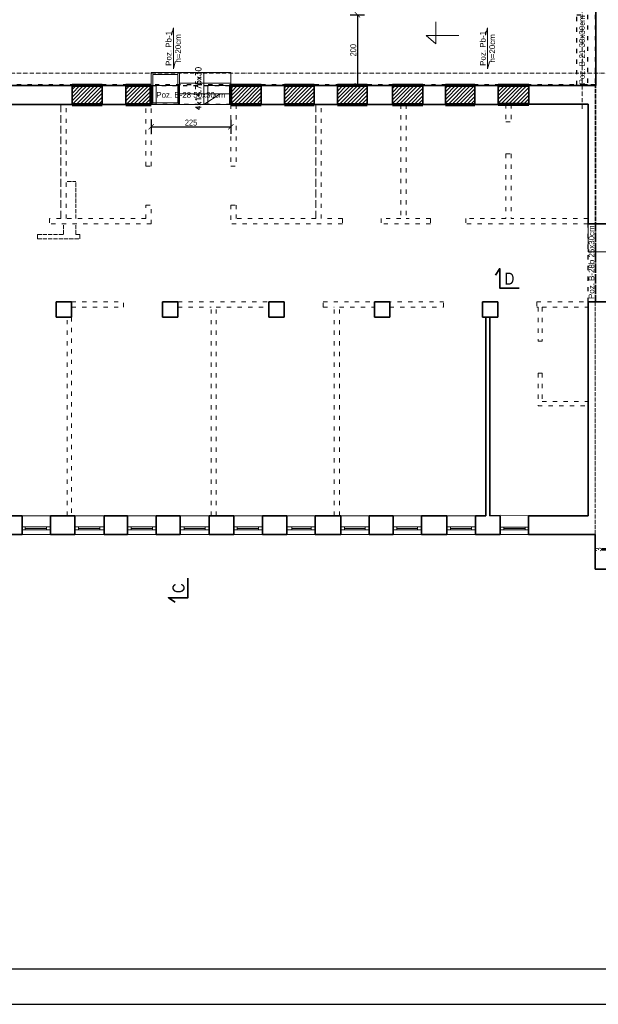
# Model space of a CAD drawing. Header units: inches. Extents: x 201967 to 338763, y -32705 to 30884.
# Tile 82 of 236: x 318047 to 319680, y -2131 to 646. Entities that reach past the tile are written whole.
import ezdxf
from ezdxf.enums import TextEntityAlignment as Align

# ---------------------------------------------------------------- set-up
doc = ezdxf.new("R2010")
doc.units = ezdxf.units.IN
doc.header["$MEASUREMENT"] = 0
for name, pattern in [('ACAD_ISO02W100', [15, 12, -3]), ('ACAD_ISO03W100', [30, 12, -18]), ('ACAD_ISO10W100', [18, 12, -3, 0, -3])]:
    doc.linetypes.add(name, pattern=pattern)
for name, color, linetype, lineweight in [('00 b ŚCIANY nowe-zamurowania', 242, 'Continuous', 70), ('00 d ŚCIANY wyburzenia', 254, 'WYBURZENIA', 9), ('01 b KONSTRUKCJA belki', 92, 'ACAD_ISO03W100', 30), ('01h1 KONSTRUKCJA pozycje stropy', 253, 'Continuous', 13), ('01h2 KONSTRUKCJA pozycje belki', 254, 'Continuous', 13), ('02 b ściany dziłowe cienkie', 6, 'ACAD_ISO03W100', 13), ('11 OSIE ściany', 2, 'ACAD_ISO10W100', 5), ('1_OpisPomieszczen', 120, 'Continuous', 9), ('90 WYMIAR', 155, 'Continuous', 9), ('91 PRZEKROJE', 7, 'Continuous', 35), ('_proj_MURY konstr', 1, 'Continuous', 20), ('_proj_SCHODY', 2, 'Continuous', 9), ('K_kreskowanie', 251, 'Continuous', 0), ('okna', 5, 'Continuous', 0)]:
    doc.layers.add(name, color=color, linetype=linetype, lineweight=lineweight)
doc.styles.add('100 arial', font='arial.ttf', dxfattribs={"width": 0.8, "height": 17})
doc.styles.add('arialcce', font='arial.ttf')
doc.styles.add('OPIS', font='arial.ttf')
doc.styles.get("Standard").update_dxf_attribs({"font": 'arial.ttf'})
doc.styles.add('Wymiary', font='romans.shx', dxfattribs={"width": 0.7, "oblique": 10})
doc.linetypes.add('WYBURZENIA', pattern='A,12.7,-0.01,["X",Standard,S=2.54,R=0,X=0,Y=-1.27],-0.01', length=12.72)
doc.dimstyles.new('100', dxfattribs={"dimscale": 10, "dimtxt": 17, "dimasz": 1.5, "dimexe": 2, "dimexo": 2, "dimgap": 0.3, "dimtad": 1, "dimdec": 1, "dimrnd": 0.5, "dimdsep": 46, "dimtxsty": '100 arial', "dimblk": 'ARCHTICK', "dimcen": 10, "dimclrd": 256, "dimclre": 256, "dimclrt": 256, "dimadec": 0, "dimazin": 0, "dimtfac": 1, "dimtdec": 1, "dimtix": 1, "dimtmove": 1, "dimatfit": 3, "dimfxl": 2, "dimfxlon": 1, "dimtolj": 1, "dimarcsym": 0})
pattern_1 = [(45, (253972.1775, -10358.5265), (-5.3033009, 5.3033009), [])]

# ---------------------------------------------------------------- blocks, each defined once
blk = doc.blocks.new('1 osie 1 część BPPZ')
at = {"layer": '11 OSIE ściany'}
for p, q in [((-1337.4, -530), (-1337.4, 870)), ((-1237.4, -430), (-4101.8, -430))]:
    blk.add_line(p, q, dxfattribs=at)
blk = doc.blocks.new('*U1165')
at = {"layer": '91 PRZEKROJE'}
for points in [[(-8832, 15694.4), (-8887, 15694.4), (-8887, 15749.4), (-8899.3, 15730.6)], [(-6680.2, 15694.4), (-6625.2, 15694.4), (-6625.2, 15749.4), (-6612.9, 15730.6)]]:
    blk.add_lwpolyline(points, dxfattribs=at)
at = {"layer": '91 PRZEKROJE', "color": 2, "char_height": 34, "attachment_point": 1, "style": '100 arial'}
for insert in [(-8873.6, 15738), (-6671.2, 15738)]:
    blk.add_mtext_dynamic_manual_height_columns('C', width=64.078, gutter_width=85, heights=[0], dxfattribs=dict(at, insert=insert))
blk = doc.blocks.new('1 przekroje jagielońska')
at = {"layer": '91 PRZEKROJE'}
blk.add_lwpolyline([(-2633.5, -1035.9), (-2688.5, -1035.9), (-2688.5, -980.9), (-2700.8, -999.7)], dxfattribs=at)
at = {"layer": '91 PRZEKROJE', "rotation": 90}
blk.add_blockref('*U1165', (12125.5, 6977.2), dxfattribs=at)
at = {"layer": '91 PRZEKROJE', "color": 2, "insert": (-2675.1, -992.3), "char_height": 34, "attachment_point": 1, "style": '100 arial'}
blk.add_mtext_dynamic_manual_height_columns('D', width=64.078, gutter_width=85, heights=[0], dxfattribs=at)
blk = doc.blocks.new('_ARCHTICK')
at = {"color": 0, "linetype": 'ByBlock', "const_width": 0.15}
blk.add_lwpolyline([(-0.5, -0.5), (0.5, 0.5)], dxfattribs=at)
blk = doc.blocks.new('*D1651')
at = {"layer": '90 WYMIAR', "lineweight": -2, "transparency": 16777216}
for p, q in [((319710.2, -846.7), (319710.2, -831.7)), ((319710.2, -846.7), (319690.2, -846.7)), ((319710.2, -849.7), (319690.2, -849.7)), ((319710.2, -849.7), (319710.2, -846.7)), ((319710.2, -849.7), (319710.2, -864.7))]:
    blk.add_line(p, q, dxfattribs=at)
at = {"layer": 'Defpoints', "color": 0, "transparency": 16777216}
for p in [(319710.2, -846.7), (319724.1, -849.7), (319727.1, -846.7)]:
    blk.add_point(p, dxfattribs=at)
at = {"layer": '90 WYMIAR', "lineweight": -2, "transparency": 16777216, "xscale": 15, "yscale": 15, "zscale": 15}
for p, rotation in [((319710.2, -846.7), 270), ((319710.2, -849.7), 90)]:
    blk.add_blockref('_ARCHTICK', p, dxfattribs=dict(at, rotation=rotation))
at = {"layer": '90 WYMIAR', "transparency": 16777216, "insert": (319680.7, -848.2), "char_height": 17, "attachment_point": 5, "rotation": 90, "style": '100 arial'}
blk.add_mtext('\\A1;3', dxfattribs=at)
blk = doc.blocks.new('*D1888')
at = {"layer": '90 WYMIAR', "lineweight": -2, "transparency": 16777216}
for p, q in [((318979.9, 660.3), (319019.9, 660.3)), ((318999.9, 660.3), (318999.9, 460.3)), ((319019.9, 460.3), (318979.9, 460.3))]:
    blk.add_line(p, q, dxfattribs=at)
at = {"layer": 'Defpoints', "color": 0, "transparency": 16777216}
for p in [(318849.1, 660.3), (318999.9, 460.3), (319086.7, 460.3)]:
    blk.add_point(p, dxfattribs=at)
at = {"layer": '90 WYMIAR', "lineweight": -2, "transparency": 16777216, "xscale": 15, "yscale": 15, "zscale": 15}
for p, rotation in [((318999.9, 660.3), 90), ((318999.9, 460.3), 270)]:
    blk.add_blockref('_ARCHTICK', p, dxfattribs=dict(at, rotation=rotation))
at = {"layer": '90 WYMIAR', "transparency": 16777216, "insert": (318988.2, 560.3), "char_height": 17, "attachment_point": 5, "rotation": 90, "style": '100 arial'}
blk.add_mtext('\\A1;200', dxfattribs=at)
blk = doc.blocks.new('*D2034')
at = {"layer": '90 WYMIAR', "lineweight": -2, "transparency": 16777216}
for p, q in [((318417.8, 364.3), (318417.8, 324.3)), ((318642.8, 364.3), (318642.8, 324.3)), ((318417.8, 344.3), (318642.8, 344.3))]:
    blk.add_line(p, q, dxfattribs=at)
at = {"layer": 'Defpoints', "color": 0, "transparency": 16777216}
for p in [(318417.8, 407.2), (318642.8, 407.2), (318642.8, 344.3)]:
    blk.add_point(p, dxfattribs=at)
at = {"layer": '90 WYMIAR', "lineweight": -2, "transparency": 16777216, "xscale": 15, "yscale": 15, "zscale": 15, "rotation": 180}
blk.add_blockref('_ARCHTICK', (318417.8, 344.3), dxfattribs=at)
at = {"layer": '90 WYMIAR', "lineweight": -2, "transparency": 16777216, "xscale": 15, "yscale": 15, "zscale": 15}
blk.add_blockref('_ARCHTICK', (318642.8, 344.3), dxfattribs=at)
at = {"layer": '90 WYMIAR', "transparency": 16777216, "insert": (318530.3, 356), "char_height": 17, "attachment_point": 5, "style": '100 arial'}
blk.add_mtext('\\A1;225', dxfattribs=at)

msp = doc.modelspace()

# ---------------------------------------------------------------- hatches: boundary and pattern name
at = {"layer": '_proj_MURY konstr'}
h = msp.add_hatch(dxfattribs=at)
h.set_pattern_fill('ANSI31', scale=60, angle=360)
h.set_pattern_definition(pattern_1)
h.paths.add_polyline_path([(317893.79, 460.28), (317893.79, 407.16), (317978.79, 407.16), (317978.79, 460.28)])
h.paths.add_polyline_path([(318642.79, 460.28), (318642.79, 407.16), (318728.79, 407.16), (318728.79, 460.28)])
h = msp.add_hatch(dxfattribs=at)
h.set_pattern_fill('ANSI31', scale=60, angle=360)
h.set_pattern_definition(pattern_1)
h.paths.add_polyline_path([(318194.79, 407.16), (318279.79, 407.16), (318279.79, 460.28), (318194.79, 460.28)])
h = msp.add_hatch(dxfattribs=at)
h.set_pattern_fill('ANSI31', scale=60, angle=360)
h.set_pattern_definition([(45, (254124.1775, -10358.5265), (-5.3033009, 5.3033009), [])])
h.paths.add_polyline_path([(318346.79, 407.16), (318417.79, 407.16), (318417.79, 460.28), (318346.79, 460.28)])
h = msp.add_hatch(dxfattribs=at)
h.set_pattern_fill('ANSI31', scale=60, angle=360)
h.set_pattern_definition(pattern_1)
h.paths.add_polyline_path([(318877.79, 460.28), (318793.79, 460.28), (318793.79, 407.16), (318877.79, 407.16)])
h.paths.add_polyline_path([(318943.79, 460.28), (318943.79, 407.16), (319027.79, 407.16), (319027.79, 460.28)])
h.paths.add_polyline_path([(319248.79, 460.28), (319248.79, 407.16), (319331.79, 407.16), (319331.79, 460.28)])
h.paths.add_polyline_path([(319483.79, 408.16), (319483.79, 460.28), (319397.79, 460.28), (319397.79, 408.16)])
h = msp.add_hatch(dxfattribs=at)
h.set_pattern_fill('ANSI31', scale=60, angle=360)
h.set_pattern_definition(pattern_1)
h.paths.add_polyline_path([(319185.14, 407.16), (319185.14, 460.28), (319099.14, 460.28), (319099.14, 407.1)])

# ---------------------------------------------------------------- linework, layer by layer
at = {"layer": '00 b ŚCIANY nowe-zamurowania'}
for p, q in [((318279.79, 460.28), (318194.79, 460.28)), ((318417.79, 460.28), (318346.79, 460.28)), ((318417.79, 407.16), (318417.79, 460.28)), ((318642.79, 407.16), (318642.79, 460.28)), ((318728.79, 460.28), (318642.79, 460.28)), ((318877.79, 460.28), (318793.79, 460.28)), ((319027.79, 460.28), (318943.79, 460.28)), ((319185.14, 460.28), (319099.14, 460.28)), ((319331.79, 460.28), (319248.79, 460.28)), ((319483.79, 460.28), (319397.79, 460.28)), ((318194.79, 407.16), (318279.79, 407.16)), ((318346.79, 407.16), (318417.79, 407.16)), ((318642.79, 407.16), (318728.79, 407.16)), ((318793.79, 407.16), (318877.79, 407.16)), ((318943.79, 407.16), (319027.79, 407.16)), ((319099.14, 407.16), (319185.14, 407.16)), ((319248.79, 407.16), (319331.79, 407.16)), ((319397.79, 408.16), (319483.79, 408.16))]:
    msp.add_line(p, q, dxfattribs=at)
at = {"layer": '00 d ŚCIANY wyburzenia', "ltscale": 2}
for points in [[(318431.79, 407.16), (318494.79, 407.16), (318494.79, 460.28), (318431.79, 460.28)], [(318577.79, 407.16), (318642.79, 407.16), (318642.79, 460.28), (318577.79, 460.28)]]:
    msp.add_lwpolyline(points, close=True, dxfattribs=at)
msp.add_lwpolyline([(319727.14, 70.16), (319727.14, -8.84), (319651.14, -8.84), (319651.14, 70.16)], dxfattribs=at)
at = {"layer": '01 b KONSTRUKCJA belki'}
msp.add_lwpolyline([(319649.12, 690.28), (319670.74, 690.28), (319670.74, 462.28), (317549.12, 462.28)], dxfattribs=at)
for points in [[(319619.12, 660.28), (319649.12, 660.28), (319649.12, 462.28), (319619.12, 462.28)], [(318417.79, 407.16), (318417.79, 460.28), (318642.79, 460.28), (318642.79, 407.16)], [(319670.74, -149.84), (319651.14, -149.84), (319651.14, 70.16), (319670.74, 70.16)], [(319727.14, -149.84), (319672.74, -149.84), (319672.74, 70.16), (319727.14, 70.16)]]:
    msp.add_lwpolyline(points, close=True, dxfattribs=at)
at = {"layer": '01h1 KONSTRUKCJA pozycje stropy'}
for points in [[(318485.99, 527.57), (318480.56, 507.41), (318480.56, 623.15), (318475.13, 602.99)], [(319372.81, 527.57), (319367.38, 507.41), (319367.38, 623.15), (319361.95, 602.99)]]:
    msp.add_lwpolyline(points, dxfattribs=at)
at = {"layer": '02 b ściany dziłowe cienkie'}
for p, q in [((318162.79, 407.16), (318162.79, 85.16)), ((318162.79, 85.16), (318162.79, 398.16)), ((318162.79, 85.16), (318162.79, 398.16)), ((318177.79, 85.16), (318177.79, 407.16)), ((318402.79, 233.57), (318402.79, 407.16)), ((318417.79, 233.57), (318417.79, 407.16)), ((318642.79, 407.16), (318642.79, 233.57)), ((318657.79, 407.16), (318657.79, 233.57)), ((318882.79, 407.17), (318882.79, 85.16)), ((318882.79, 85.16), (318882.79, 398.16)), ((318897.79, 85.16), (318897.79, 407.17)), ((319122.79, 407.17), (319122.79, 85.16)), ((319137.79, 407.17), (319137.79, 85.16)), ((319418.79, 408.16), (319418.79, 357.89)), ((319433.79, 408.16), (319433.79, 357.89)), ((319418.79, 357.89), (319433.79, 357.89)), ((319418.79, 267.89), (319418.79, 85.16)), ((319418.79, 267.89), (319433.79, 267.89)), ((319433.79, 267.89), (319433.79, 85.16)), ((318402.79, 233.57), (318417.79, 233.57)), ((318642.79, 233.57), (318657.79, 233.57)), ((318402.79, 85.16), (318402.79, 123.57)), ((318402.79, 123.57), (318417.79, 123.57)), ((318417.79, 70.16), (318417.79, 123.57)), ((318642.79, 123.57), (318642.79, 70.16)), ((318642.79, 123.57), (318657.79, 123.57)), ((318657.79, 85.16), (318657.79, 123.57)), ((318657.79, 123.57), (318657.79, 85.16)), ((318162.79, 85.16), (318130.48, 85.18)), ((318130.48, 85.16), (318130.48, 70.16)), ((318402.79, 85.16), (318177.79, 85.16)), ((318882.79, 85.16), (318657.79, 85.16)), ((318957.48, 85.16), (318897.79, 85.16)), ((318957.48, 85.16), (318957.48, 70.16)), ((319122.79, 85.16), (319067.48, 85.16)), ((319067.48, 85.16), (319067.48, 70.16)), ((319206.33, 85.17), (319137.79, 85.16)), ((319206.33, 85.16), (319206.33, 70.16)), ((319418.79, 85.16), (319306.33, 85.18)), ((319306.33, 85.16), (319306.33, 70.16)), ((319651.14, 85.16), (319433.79, 85.16)), ((318417.79, 70.16), (318130.48, 70.16)), ((318957.48, 70.16), (318642.79, 70.16)), ((319206.33, 70.16), (319067.48, 70.16)), ((319651.14, 70.16), (319306.33, 70.16)), ((318193.14, -149.84), (318340.14, -149.84)), ((318193.14, -164.84), (318340.14, -164.84)), ((318340.14, -164.84), (318340.14, -149.84)), ((318493.14, -149.84), (318750.14, -149.84)), ((318493.14, -164.84), (318586.79, -164.84)), ((318586.79, -752.84), (318586.79, -164.84)), ((318601.79, -164.84), (318750.14, -164.84)), ((318601.79, -752.84), (318601.79, -164.84)), ((318903.14, -149.84), (319243.14, -149.84)), ((318903.14, -164.84), (318903.14, -149.84)), ((318903.14, -164.84), (318934.79, -164.84)), ((318934.79, -752.84), (318934.79, -164.84)), ((318949.79, -164.84), (319048.14, -164.84)), ((318949.79, -752.84), (318949.79, -164.84)), ((319091.14, -164.84), (319243.14, -164.84)), ((319243.14, -164.84), (319243.14, -149.84)), ((319506.14, -149.84), (319651.14, -149.84)), ((319506.14, -149.84), (319506.14, -164.84)), ((319506.14, -164.84), (319509.79, -164.84)), ((319509.79, -164.84), (319509.79, -260.98)), ((319521.79, -164.84), (319651.14, -164.84)), ((319521.79, -164.84), (319521.79, -260.98)), ((318181.14, -752.84), (318181.14, -192.84)), ((318193.14, -192.84), (318193.14, -752.84)), ((319509.79, -260.98), (319521.79, -260.98)), ((319509.79, -350.98), (319509.79, -442.98)), ((319509.79, -350.98), (319521.79, -350.98)), ((319521.79, -350.98), (319521.79, -430.98)), ((319509.79, -442.98), (319651.14, -442.98)), ((319521.79, -430.98), (319651.14, -430.98))]:
    msp.add_line(p, q, dxfattribs=at)
at = {"layer": '1_OpisPomieszczen', "color": 7}
for p, q in [((319221.11, 640.76), (319221.11, 578.62)), ((319221.11, 578.62), (319194.33, 601.57)), ((319194.33, 601.57), (319286.34, 601.57))]:
    msp.add_line(p, q, dxfattribs=at)
at = {"layer": '1_OpisPomieszczen', "color": 252}
for p, q in [((318053.24, -752.84), (318134.14, -752.84)), ((318202.74, -752.84), (318284.74, -752.84)), ((318202.74, -752.84), (318284.74, -752.84)), ((318350.74, -752.84), (318431.74, -752.84)), ((318350.74, -752.84), (318431.74, -752.84)), ((318499.74, -752.84), (318581.74, -752.84)), ((318499.74, -752.84), (318581.74, -752.84)), ((318651.24, -752.84), (318732.24, -752.84)), ((318651.24, -752.84), (318732.24, -752.84)), ((318801.24, -752.84), (318881.24, -752.84)), ((318801.24, -752.84), (318881.24, -752.84)), ((318953.24, -752.84), (319033.14, -752.84)), ((318953.24, -752.84), (319033.14, -752.84)), ((319100.74, -752.84), (319181.24, -752.84)), ((319100.74, -752.84), (319181.24, -752.84)), ((319252.24, -752.84), (319333.24, -752.84)), ((319252.24, -752.84), (319333.24, -752.84)), ((319403.24, -752.77), (319483.24, -752.84)), ((319403.24, -752.77), (319483.24, -752.84)), ((318134.14, -805.72), (318053.24, -805.72)), ((318134.14, -805.72), (318053.24, -805.72)), ((318053.24, -805.72), (318134.14, -805.72)), ((318053.24, -805.72), (318134.14, -805.72)), ((318284.74, -805.72), (318202.74, -805.72)), ((318284.74, -805.72), (318202.74, -805.72)), ((318202.74, -805.72), (318284.74, -805.72)), ((318202.74, -805.72), (318284.74, -805.72)), ((318431.74, -805.72), (318350.74, -805.72)), ((318431.74, -805.72), (318350.74, -805.72)), ((318350.74, -805.72), (318431.74, -805.72)), ((318350.74, -805.72), (318431.74, -805.72)), ((318581.74, -805.72), (318499.74, -805.72)), ((318581.74, -805.72), (318499.74, -805.72)), ((318499.74, -805.72), (318581.74, -805.72)), ((318499.74, -805.72), (318581.74, -805.72)), ((318732.24, -805.72), (318651.24, -805.72)), ((318732.24, -805.72), (318651.24, -805.72)), ((318651.24, -805.72), (318732.24, -805.72)), ((318651.24, -805.72), (318732.24, -805.72)), ((318881.24, -805.72), (318801.24, -805.72)), ((318881.24, -805.72), (318801.24, -805.72)), ((318801.24, -805.72), (318881.24, -805.72)), ((318801.24, -805.72), (318881.24, -805.72)), ((319033.14, -805.72), (318953.24, -805.72)), ((319033.14, -805.72), (318953.24, -805.72)), ((318953.24, -805.72), (319033.14, -805.72)), ((318953.24, -805.72), (319033.14, -805.72)), ((319181.24, -805.72), (319100.74, -805.72)), ((319181.24, -805.72), (319100.74, -805.72)), ((319100.74, -805.72), (319181.24, -805.72)), ((319100.74, -805.72), (319181.24, -805.72)), ((319333.24, -805.72), (319252.24, -805.72)), ((319487.24, -805.72), (319403.24, -805.72)), ((319487.24, -805.72), (319403.24, -805.72)), ((319403.24, -805.72), (319487.24, -805.72)), ((319403.24, -805.72), (319487.24, -805.72))]:
    msp.add_line(p, q, dxfattribs=at)
at = {"layer": '_proj_MURY konstr', "color": 3, "lineweight": 35}
for p, q in [((319672.74, 960.31), (319672.74, 460.28)), ((318194.79, 460.28), (317978.79, 460.28)), ((318194.79, 460.28), (317978.79, 460.28)), ((318194.79, 407.16), (318194.79, 460.28)), ((318346.79, 460.28), (318279.79, 460.28)), ((318279.79, 407.16), (318279.79, 460.28)), ((318346.79, 407.16), (318346.79, 460.28)), ((318793.79, 460.28), (318728.79, 460.28)), ((318793.79, 460.28), (318728.79, 460.28)), ((318728.79, 407.16), (318728.79, 460.28)), ((318793.79, 407.16), (318793.79, 460.28)), ((318943.79, 460.28), (318877.79, 460.28)), ((318943.79, 460.28), (318877.79, 460.28)), ((318877.79, 407.16), (318877.79, 460.28)), ((318943.79, 407.16), (318943.79, 460.28)), ((319099.14, 460.28), (319027.79, 460.28)), ((319099.14, 460.28), (319027.79, 460.28)), ((319027.79, 407.16), (319027.79, 460.28)), ((319099.14, 460.28), (319099.14, 407.09)), ((319248.79, 460.28), (319185.14, 460.28)), ((319248.79, 460.28), (319185.14, 460.28)), ((319185.14, 407.16), (319185.14, 460.28)), ((319248.79, 407.16), (319248.79, 460.28)), ((319397.79, 460.28), (319331.79, 460.28)), ((319397.79, 460.28), (319331.79, 460.28)), ((319331.79, 407.16), (319331.79, 460.28)), ((319397.79, 460.28), (319397.79, 407.16)), ((319672.74, 460.28), (319483.79, 460.28)), ((319672.74, 460.28), (319483.79, 460.28)), ((319483.79, 460.28), (319483.79, 408.16)), ((317978.79, 407.16), (318194.79, 407.16)), ((318279.79, 407.16), (318346.79, 407.16)), ((318728.79, 407.16), (318793.79, 407.16)), ((318877.79, 407.16), (318943.79, 407.16)), ((319027.79, 407.16), (319063.79, 407.16)), ((319099.14, 407.1), (319063.79, 407.09)), ((319248.79, 407.16), (319185.14, 407.16)), ((319331.79, 407.16), (319397.79, 407.16)), ((319651.14, 408.16), (319483.79, 408.16)), ((319651.14, 408.16), (319483.79, 408.16)), ((319651.14, 289.16), (319651.14, 408.16)), ((319651.14, 175.16), (319651.14, 289.16)), ((319651.14, 70.16), (319651.14, 175.16)), ((319651.14, 70.16), (319727.14, 70.16)), ((318150.14, -192.84), (318150.14, -149.84)), ((318193.14, -149.84), (318150.14, -149.84)), ((318193.14, -192.84), (318193.14, -149.84)), ((318450.14, -192.84), (318450.14, -149.84)), ((318493.14, -149.84), (318450.14, -149.84)), ((318493.14, -149.84), (318450.14, -149.84)), ((318493.14, -192.84), (318493.14, -149.84)), ((318750.14, -192.84), (318750.14, -149.84)), ((318793.14, -149.84), (318750.14, -149.84)), ((318750.14, -149.84), (318793.14, -149.84)), ((318793.14, -192.84), (318793.14, -149.84)), ((319048.14, -182.84), (319048.14, -149.84)), ((319091.14, -149.84), (319048.14, -149.84)), ((319048.14, -149.84), (319091.14, -149.84)), ((319091.14, -192.84), (319091.14, -149.84)), ((319353.14, -149.84), (319353.14, -192.84)), ((319396.14, -149.84), (319353.14, -149.84)), ((319396.14, -149.84), (319396.14, -192.84)), ((319651.14, -149.84), (319651.14, -192.84)), ((319727.14, -149.84), (319651.14, -149.84)), ((318193.14, -192.84), (318150.14, -192.84)), ((318450.14, -192.84), (318493.14, -192.84)), ((318750.14, -192.84), (318793.14, -192.84)), ((319048.14, -192.84), (319048.14, -182.84)), ((319048.14, -192.84), (319091.14, -192.84)), ((319353.14, -192.84), (319396.14, -192.84)), ((319362.14, -192.84), (319362.14, -752.84)), ((319374.14, -192.84), (319374.14, -752.84)), ((319651.14, -192.84), (319651.14, -752.84)), ((317984.24, -752.84), (318053.24, -752.84)), ((318053.24, -752.84), (318053.24, -805.72)), ((318134.14, -752.84), (318202.74, -752.84)), ((318134.14, -752.84), (318134.14, -805.72)), ((318202.74, -752.84), (318202.74, -805.72)), ((318284.74, -752.84), (318350.74, -752.84)), ((318284.74, -752.84), (318284.74, -805.72)), ((318350.74, -752.84), (318350.74, -805.72)), ((318431.74, -752.84), (318461.14, -752.84)), ((318431.74, -752.84), (318431.74, -805.72)), ((318461.14, -752.84), (318499.74, -752.84)), ((318499.74, -752.84), (318499.74, -805.72)), ((318581.74, -752.84), (318651.24, -752.84)), ((318581.74, -752.84), (318581.74, -805.72)), ((318651.24, -752.84), (318651.24, -805.72)), ((318732.24, -752.84), (318762.74, -752.84)), ((318732.24, -752.84), (318732.24, -805.72)), ((318762.74, -752.84), (318801.24, -752.84)), ((318801.24, -752.84), (318801.24, -805.72)), ((318881.24, -752.84), (318953.24, -752.84)), ((318881.24, -752.84), (318881.24, -805.72)), ((318953.24, -752.84), (318953.24, -805.72)), ((319033.14, -752.84), (319059.14, -752.84)), ((319033.14, -752.84), (319033.14, -805.72)), ((319059.14, -752.84), (319100.74, -752.84)), ((319100.74, -752.84), (319100.74, -805.72)), ((319181.24, -752.84), (319252.24, -752.84)), ((319181.24, -752.84), (319181.24, -805.72)), ((319252.24, -752.84), (319252.24, -805.72)), ((319333.24, -752.84), (319362.14, -752.84)), ((319333.24, -752.84), (319333.24, -805.72)), ((319374.14, -752.84), (319403.24, -752.77)), ((319403.24, -752.84), (319403.24, -805.72)), ((319483.24, -752.84), (319651.14, -752.84)), ((319483.24, -752.84), (319483.24, -805.72)), ((318053.24, -805.72), (317984.24, -805.72)), ((318202.74, -805.72), (318134.14, -805.72)), ((318202.74, -805.72), (318134.14, -805.72)), ((318350.74, -805.72), (318284.74, -805.72)), ((318499.74, -805.72), (318431.74, -805.72)), ((318499.74, -805.72), (318431.74, -805.72)), ((318651.24, -805.72), (318581.74, -805.72)), ((318651.24, -805.72), (318581.74, -805.72)), ((318801.24, -805.72), (318732.24, -805.72)), ((318801.24, -805.72), (318732.24, -805.72)), ((318953.24, -805.72), (318881.24, -805.72)), ((318953.24, -805.72), (318881.24, -805.72)), ((319100.74, -805.72), (319033.14, -805.72)), ((319100.74, -805.72), (319033.14, -805.72)), ((319252.24, -805.72), (319181.24, -805.72)), ((319403.24, -805.72), (319333.24, -805.72)), ((319403.24, -805.72), (319333.24, -805.72)), ((319670.74, -805.72), (319483.24, -805.72)), ((319670.74, -903.72), (319670.74, -805.72)), ((319670.74, -903.72), (319886.74, -903.72))]:
    msp.add_line(p, q, dxfattribs=at)
at = {"layer": '_proj_MURY konstr', "color": 7}
msp.add_line((319104.79, 407.15), (319081.79, 407.15), dxfattribs=at)
at = {"layer": '_proj_SCHODY', "color": 7}
for p, q in [((318642.79, 497.16), (318497.79, 497.16)), ((318566.79, 497.16), (318566.79, 407.16)), ((318642.79, 407.16), (318642.79, 497.16)), ((318642.79, 467.16), (318497.79, 467.16)), ((318642.79, 437.16), (318497.79, 437.16)), ((318566.79, 407.16), (318612.65, 437.16)), ((318642.79, 407.16), (318497.79, 407.16))]:
    msp.add_line(p, q, dxfattribs=at)
at = {"layer": '_proj_SCHODY', "color": 2}
msp.add_lwpolyline([(319019.12, 1663.19), (319999.12, 1692.59), (319999.12, 960.32), (321822.97, 960.28), (322125.46, -587.02), (322125.47, -1750.11), (320936.52, -1750.12), (320936.74, -903.72), (319670.74, -903.72), (319670.75, -805.72), (316934.74, -805.72), (316934.74, 1190.28), (319019.12, 1190.28)], close=True, dxfattribs=at)
at = {"layer": 'Defpoints'}
for points in [[(316578.43, -2131.28), (324078.43, -2131.28), (324078.43, 2068.72), (316578.43, 2068.72)], [(316678.43, -2031.28), (323978.43, -2031.28), (323978.43, 1968.72), (316678.43, 1968.72)]]:
    msp.add_lwpolyline(points, close=True, dxfattribs=at)
at = {"layer": 'K_kreskowanie', "linetype": 'ACAD_ISO02W100'}
for p, q in [((319670.74, -11.13), (319670.74, 460.16)), ((319672.74, -11.13), (319672.74, 460.28)), ((318180.79, 190.16), (318204.79, 190.16)), ((318204.79, 85.16), (318204.79, 190.16)), ((318170.79, 40.16), (318170.79, 70.16)), ((318204.79, 40.16), (318204.79, 70.16)), ((318096.78, 40.16), (318170.79, 40.16)), ((318096.78, 40.16), (318096.78, 28.16)), ((318096.78, 28.16), (318216.79, 28.16)), ((318204.79, 40.16), (318216.79, 40.16)), ((318216.79, 28.16), (318216.79, 40.16)), ((319670.74, -11.13), (319670.74, -159.13)), ((319672.74, -11.13), (319672.74, -149.84)), ((319670.74, -806.09), (319670.74, -159.13))]:
    msp.add_line(p, q, dxfattribs=at)
at = {"layer": 'K_kreskowanie', "color": 7, "linetype": 'ByBlock'}
for points in [[(318417.79, 497.16), (318497.79, 497.16), (318497.79, 407.16), (318417.79, 407.16)], [(318422.79, 492.16), (318492.79, 492.16), (318492.79, 412.16), (318422.79, 412.16)]]:
    msp.add_lwpolyline(points, close=True, dxfattribs=at)
at = {"layer": 'okna'}
for p, q in [((318062.61, -784.61), (318062.61, -792.61)), ((318062.61, -788.61), (318122.77, -788.61)), ((318122.77, -784.61), (318122.77, -792.61)), ((318213.11, -784.61), (318213.11, -792.61)), ((318213.11, -788.61), (318273.37, -788.61)), ((318273.37, -784.61), (318273.37, -792.61)), ((318361.11, -784.7), (318361.11, -792.7)), ((318361.11, -788.7), (318421.97, -788.7)), ((318421.97, -784.7), (318421.97, -792.7)), ((318511.11, -784.61), (318511.11, -792.61)), ((318511.11, -788.61), (318570.37, -788.61)), ((318570.37, -784.61), (318570.37, -792.61)), ((318660.61, -784.61), (318660.61, -792.61)), ((318660.61, -788.61), (318720.87, -788.61)), ((318720.87, -784.61), (318720.87, -792.61)), ((318814.71, -784.61), (318814.71, -792.61)), ((318814.71, -788.61), (318869.87, -788.61)), ((318869.87, -784.61), (318869.87, -792.61)), ((318963.61, -784.61), (318963.61, -792.61)), ((318963.61, -788.61), (319021.77, -788.61)), ((319021.77, -784.61), (319021.77, -792.61)), ((319111.11, -784.61), (319111.11, -792.61)), ((319111.11, -788.61), (319169.87, -788.61)), ((319169.87, -784.61), (319169.87, -792.61)), ((319262.61, -784.61), (319262.61, -792.61)), ((319262.61, -788.61), (319321.87, -788.61)), ((319321.87, -784.61), (319321.87, -792.61)), ((319413.61, -784.77), (319413.61, -792.77)), ((319413.61, -788.77), (319473.17, -788.77)), ((319473.17, -784.77), (319473.17, -792.77))]:
    msp.add_line(p, q, dxfattribs=at)
for points in [[(318053.24, -792.61), (318134.14, -792.61), (318134.14, -784.61), (318053.24, -784.61)], [(318202.74, -792.61), (318284.74, -792.61), (318284.74, -784.61), (318202.74, -784.61)], [(318350.74, -792.7), (318431.74, -792.7), (318431.74, -784.7), (318350.74, -784.7)], [(318499.74, -792.61), (318581.74, -792.61), (318581.74, -784.61), (318499.74, -784.61)], [(318651.24, -792.61), (318732.24, -792.61), (318732.24, -784.61), (318651.24, -784.61)], [(318801.24, -792.61), (318881.24, -792.61), (318881.24, -784.61), (318801.24, -784.61)], [(318953.24, -792.61), (319033.14, -792.61), (319033.14, -784.61), (318953.24, -784.61)], [(319100.74, -792.61), (319181.24, -792.61), (319181.24, -784.61), (319100.74, -784.61)], [(319252.24, -792.61), (319333.24, -792.61), (319333.24, -784.61), (319252.24, -784.61)], [(319403.24, -792.77), (319483.24, -792.77), (319483.24, -784.77), (319403.24, -784.77)]]:
    msp.add_lwpolyline(points, close=True, dxfattribs=at)

# ---------------------------------------------------------------- block references
at = {"layer": '11 OSIE ściany'}
msp.add_blockref('1 osie 1 część BPPZ', (320971.52, 925.28), dxfattribs=at)
at = {"layer": '91 PRZEKROJE'}
msp.add_blockref('1 przekroje jagielońska', (322090.52, 925.28), dxfattribs=at)

# ---------------------------------------------------------------- texts
at = {"layer": '01h1 KONSTRUKCJA pozycje stropy', "char_height": 16, "attachment_point": 5, "rotation": 90, "style": 'arialcce'}
for insert in [(318480.56, 565.28), (319367.38, 565.28)]:
    msp.add_mtext('Poz. Pb-1\\Ph=20cm', dxfattribs=dict(at, insert=insert))
at = {"layer": '01h2 KONSTRUKCJA pozycje belki', "char_height": 16, "attachment_point": 5, "rotation": 90, "style": 'OPIS'}
for s, insert in [('Poz. B-21 30x30cm', (319634.12, 561.28)), ('Poz. B-28b 25x30cm', (319660.86, -37.7))]:
    msp.add_mtext(s, dxfattribs=dict(at, insert=insert))
at = {"layer": '01h2 KONSTRUKCJA pozycje belki', "insert": (318529.94, 434.11), "char_height": 16, "attachment_point": 5, "style": 'OPIS'}
msp.add_mtext('Poz. B-28 50x30cm', dxfattribs=at)
at = {"layer": '1_OpisPomieszczen', "color": 7, "ltscale": 0.5, "style": 'Wymiary'}
msp.add_text('4x14.75x30', height=15.6, rotation=90, dxfattribs=at).set_placement((318550.85, 452.16), align=Align.MIDDLE_CENTER)

# ---------------------------------------------------------------- dimensions: what is measured, and where the dimension line sits
at = {"layer": '90 WYMIAR'}
dim = msp.add_linear_dim(base=(318999.9, 460.28), p1=(318849.12, 660.31), p2=(319086.74, 460.28), angle=90, dimstyle='100', dxfattribs=at)
dim.commit()
dim.dimension.update_dxf_attribs({"geometry": '*D1888', "text_midpoint": (318988.22, 560.3)})
dim = msp.add_linear_dim(base=(318642.79, 344.32), p1=(318417.79, 407.16), p2=(318642.79, 407.16), dimstyle='100', dxfattribs=at)
dim.commit()
dim.dimension.update_dxf_attribs({"geometry": '*D2034', "text_midpoint": (318530.29, 355.99)})
dim = msp.add_linear_dim(base=(319710.22, -846.72), p1=(319724.14, -849.72), p2=(319727.14, -846.72), angle=90, dimstyle='100', dxfattribs=at)
dim.commit()
dim.dimension.update_dxf_attribs({"geometry": '*D1651', "text_midpoint": (319692.35, -848.22), "dimtype": 160})

doc.saveas('drawing.dxf')
